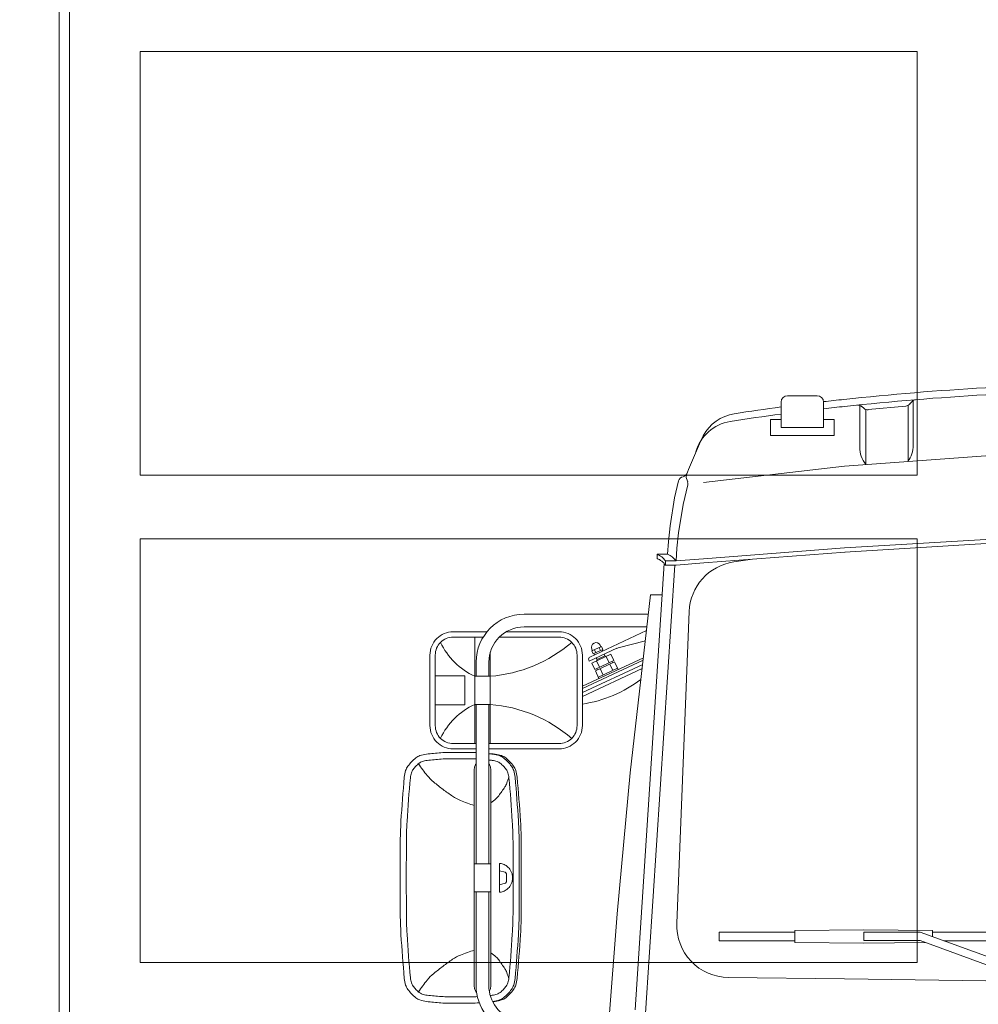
# Model space of a CAD drawing. Header units: metres. Extents: x -4 to 112, y -27 to 26.
# Tile 72 of 256: x 28.35 to 29.71, y 1.6 to 2.99. Entities that reach past the tile are written whole.
import ezdxf

# ---------------------------------------------------------------- set-up
doc = ezdxf.new("R2010")
doc.units = ezdxf.units.M
doc.header["$MEASUREMENT"] = 0
doc.layers.add('10 Wand außen', color=7, linetype='Continuous')
doc.layers.add('94 Genehmigungsplanung Bemaßung', color=7, linetype='Continuous')
doc.styles.add('ERSTELLTER_STIL_2', font='arial.ttf')
doc.dimstyles.new('ERSTELLTER_STIL__1', dxfattribs={"dimtxt": 0.25, "dimasz": 0.19, "dimexe": 0.18, "dimexo": 0.1, "dimgap": 0, "dimtad": 1, "dimtih": 1, "dimtoh": 1, "dimzin": 0, "dimdsep": 46, "dimtxsty": 'ERSTELLTER_STIL_2', "dimblk": 'ARROWHEAD_6', "dimblk1": 'ARROWHEAD_6', "dimblk2": 'ARROWHEAD_6', "dimcen": 0.09, "dimclrd": 7, "dimclre": 7, "dimclrt": 7, "dimazin": 0, "dimtfac": 1, "dimtdec": 4, "dimtmove": 0, "dimatfit": 3, "dimfxl": 1, "dimtolj": 1, "dimtzin": 0, "dimarcsym": 0})

# ---------------------------------------------------------------- blocks, each defined once
blk = doc.blocks.new('*D38', base_point=(27236.1321, 0))
at = {"layer": '94 Genehmigungsplanung Bemaßung', "color": 7, "linetype": 'Continuous', "lineweight": 13}
for p, q in [((17.3411, 9.2531), (17.3411, 9.6281)), ((58.1625, 9.2531), (58.1625, 9.6281)), ((17.4411, 9.5406), (17.2411, 9.3406)), ((58.0625, 9.3406), (58.2625, 9.5406)), ((17.1911, 9.4406), (17.3411, 9.4406)), ((17.3411, 9.4406), (58.1625, 9.4406)), ((58.1625, 9.4406), (58.3125, 9.4406))]:
    blk.add_line(p, q, dxfattribs=at)
at = {"layer": '94 Genehmigungsplanung Bemaßung', "color": 7, "lineweight": 13, "insert": (37.3228, 9.4906), "char_height": 0.25, "attachment_point": 7, "style": 'ERSTELLTER_STIL_2'}
blk.add_mtext('\\A1;{\\pql;\\fArial|b0|i0|c0|p0;\\W1.000000;40,82}', dxfattribs=at)
blk = doc.blocks.new('ARROWHEAD_6')
at = {"color": 0, "linetype": 'Continuous', "lineweight": 0}
for p, q in [((-0.5, -0.5), (0.5, 0.5)), ((0, 0), (-1, 0))]:
    blk.add_line(p, q, dxfattribs=at)

msp = doc.modelspace()

# ---------------------------------------------------------------- linework, layer by layer
at = {"color": 7, "linetype": 'Continuous', "lineweight": 13}
for p, q in [((29.4799, 2.462), (29.4379, 2.462)), ((29.6108, 2.4501), (29.6137, 2.4536)), ((29.6159, 2.4555), (29.6159, 2.3919)), ((29.4289, 2.4531), (29.4289, 2.4171)), ((29.4889, 2.4531), (29.4889, 2.4171)), ((29.5402, 2.4485), (29.5402, 2.3895)), ((29.5462, 2.4442), (29.5428, 2.4471)), ((29.5488, 2.4427), (29.5488, 2.3647)), ((29.6054, 2.4473), (29.5521, 2.4424)), ((29.6087, 2.4484), (29.6087, 2.3691)), ((29.4289, 2.4286), (29.414, 2.4286)), ((29.414, 2.4286), (29.414, 2.4056)), ((29.5038, 2.4286), (29.4889, 2.4286)), ((29.5038, 2.4286), (29.5038, 2.4056)), ((29.4889, 2.4171), (29.4289, 2.4171)), ((29.3186, 2.4052), (29.3146, 2.3975)), ((29.5038, 2.4056), (29.414, 2.4056)), ((29.3146, 2.3975), (29.2976, 2.3576)), ((29.5188, 2.3626), (29.7186, 2.3771)), ((29.2976, 2.3576), (29.295, 2.3501)), ((29.3191, 2.3394), (29.5188, 2.3626)), ((29.295, 2.3451), (29.2966, 2.3402)), ((29.2838, 2.3415), (29.2781, 2.3176)), ((29.2967, 2.3359), (29.2901, 2.3081)), ((29.2781, 2.3176), (29.2716, 2.2777)), ((29.2901, 2.3081), (29.2836, 2.2682)), ((29.2716, 2.2777), (29.2694, 2.2557)), ((29.2836, 2.2682), (29.2814, 2.2462)), ((29.7186, 2.2587), (29.5188, 2.2467)), ((29.2694, 2.2557), (29.2681, 2.2377)), ((29.2814, 2.2462), (29.2801, 2.2282)), ((29.5188, 2.2467), (29.3191, 2.2312)), ((29.7189, 2.2527), (29.5192, 2.2407)), ((29.2532, 2.2377), (29.2532, 2.2317)), ((29.2532, 2.2377), (29.2681, 2.2377)), ((29.3191, 2.2312), (29.2801, 2.2282)), ((29.5193, 2.2407), (29.3195, 2.2253)), ((29.3884, 2.2306), (29.3618, 2.2267)), ((29.2634, 2.2244), (29.2224, 1.5927)), ((29.2783, 2.2223), (29.2371, 1.588)), ((29.2652, 2.2282), (29.2652, 2.2223)), ((29.2652, 2.2282), (29.2801, 2.2282)), ((29.2652, 2.2223), (29.2804, 2.2223)), ((29.3195, 2.2253), (29.2804, 2.2223)), ((29.2442, 2.1802), (29.2152, 1.9281)), ((29.2442, 2.1802), (29.2606, 2.1802)), ((29.241, 2.1528), (29.0651, 2.1528)), ((29.2811, 1.7154), (29.2987, 2.1565)), ((29.239, 2.1348), (29.0651, 2.1348)), ((28.9952, 1.9696), (28.9952, 2.1204)), ((29.2384, 2.1295), (29.158, 2.0921)), ((29.1747, 2.107), (29.1611, 2.1007)), ((29.1713, 2.1054), (29.1732, 2.1014)), ((29.1727, 2.1089), (29.1738, 2.1066)), ((29.1747, 2.107), (29.1766, 2.1029)), ((29.2367, 2.1151), (29.1981, 2.1051)), ((29.0172, 1.9696), (29.0172, 2.0989)), ((29.2339, 2.0911), (29.1475, 2.0508)), ((29.1964, 2.1045), (29.1574, 2.0863)), ((29.188, 2.0962), (29.1609, 2.0835)), ((29.161, 2.1034), (29.162, 2.1011)), ((29.1611, 2.1007), (29.163, 2.0966)), ((29.1766, 2.1029), (29.163, 2.0966)), ((29.1648, 2.0952), (29.1639, 2.097)), ((29.1645, 2.1023), (29.1664, 2.0982)), ((29.1792, 2.0939), (29.1683, 2.0888)), ((29.1765, 2.1007), (29.1757, 2.1025)), ((29.1792, 2.0939), (29.1782, 2.096)), ((29.1855, 2.0839), (29.1813, 2.093)), ((29.1923, 2.0871), (29.188, 2.0962)), ((28.9972, 2.0849), (28.9972, 2.065)), ((29.0152, 2.0849), (29.0152, 2.065)), ((29.1475, 2.0475), (29.2335, 2.0876)), ((29.2329, 2.0818), (29.1475, 2.042)), ((29.1574, 2.0863), (29.1565, 2.0881)), ((29.1651, 2.0744), (29.1609, 2.0835)), ((29.1923, 2.0871), (29.1651, 2.0744)), ((29.1931, 2.0853), (29.1659, 2.0726)), ((29.1683, 2.0888), (29.1673, 2.0909)), ((29.1719, 2.0776), (29.1677, 2.0867)), ((29.1905, 2.0731), (29.1863, 2.0821)), ((29.1904, 2.084), (29.1895, 2.0858)), ((29.1982, 2.0744), (29.1931, 2.0853)), ((28.9393, 2.0655), (28.9812, 2.0655)), ((28.9812, 2.0245), (28.9812, 2.0655)), ((28.9952, 2.065), (29.0172, 2.065)), ((29.1475, 2.0365), (29.2322, 2.076)), ((29.171, 2.0618), (29.1659, 2.0726)), ((29.1687, 2.0739), (29.1678, 2.0757)), ((29.1973, 2.0762), (29.1702, 2.0636)), ((29.177, 2.0667), (29.1727, 2.0758)), ((28.9393, 2.0245), (28.9812, 2.0245)), ((28.9952, 2.025), (29.0172, 2.025)), ((28.9972, 2.025), (28.9972, 1.7995)), ((29.0152, 2.025), (29.0152, 1.7995)), ((29.0182, 1.9553), (29.0152, 1.9553)), ((28.9946, 1.9336), (28.9946, 1.6255)), ((29.0178, 1.9336), (29.0178, 1.6255)), ((29.2152, 1.9281), (29.1967, 1.7284)), ((29.0178, 1.7995), (28.9946, 1.7995)), ((29.0303, 1.8), (29.0303, 1.7591)), ((29.0303, 1.7896), (29.0382, 1.7874)), ((29.04, 1.785), (29.04, 1.7742)), ((29.0303, 1.7696), (29.0382, 1.7718)), ((29.0178, 1.7596), (28.9946, 1.7596)), ((28.9972, 1.7596), (28.9972, 1.6268)), ((29.0152, 1.7596), (29.0152, 1.6268)), ((29.1967, 1.7284), (29.1817, 1.5301)), ((29.4484, 1.7027), (29.3411, 1.7027)), ((29.3411, 1.7027), (29.3411, 1.6905)), ((29.5458, 1.706), (29.4484, 1.7051)), ((29.4484, 1.7051), (29.4484, 1.6881)), ((29.5458, 1.706), (29.6432, 1.7051)), ((29.6257, 1.7026), (29.5458, 1.7026)), ((29.5458, 1.7026), (29.5458, 1.6906)), ((29.6257, 1.7026), (29.7884, 1.6434)), ((29.6432, 1.7051), (29.6432, 1.6962)), ((29.6432, 1.7027), (29.7505, 1.7027)), ((29.4484, 1.6905), (29.3411, 1.6905)), ((29.5458, 1.6872), (29.4484, 1.6881)), ((29.6257, 1.6906), (29.5458, 1.6906)), ((29.5458, 1.6872), (29.6328, 1.688)), ((29.6257, 1.6906), (29.7846, 1.6328)), ((29.6591, 1.6905), (29.7505, 1.6905)), ((29.5188, 1.6365), (29.3541, 1.6385)), ((29.7186, 1.6335), (29.5188, 1.6365))]:
    msp.add_line(p, q, dxfattribs=at)
for points in [[(30.1073, 2.4902, 0.007101), (29.9178, 2.4839, 0.002483), (29.718, 2.4734, 0.012449), (29.5178, 2.4569, 0.002117), (29.4888, 2.4537)], [(30.0512, 2.4789, 0.00499), (29.9183, 2.4739, 0.002483), (29.7186, 2.4634, 0.012449), (29.5188, 2.447, 0.0022), (29.4889, 2.4436)], [(29.4289, 2.4462, 0.004879), (29.3626, 2.4366)], [(29.4289, 2.4361, 0.00533), (29.3567, 2.4256)], [(29.2652, 2.2282, 0.144009), (29.2532, 2.2377)], [(29.2652, 2.2223, 0.144009), (29.2532, 2.2317)], [(29.2801, 2.2282, 0.144009), (29.2681, 2.2377)], [(29.0125, 2.1279), (28.9647, 2.1279, 0.414214), (28.9318, 2.0949), (28.9318, 1.995, 0.414214), (28.9647, 1.9621), (28.9972, 1.9621)], [(29.0072, 2.1204), (28.9647, 2.1204, 0.414214), (28.9393, 2.0949), (28.9393, 1.995, 0.414214), (28.9647, 1.9696), (28.9972, 1.9696)], [(29.0152, 1.9621), (29.1146, 1.9621, 0.414214), (29.1475, 1.995), (29.1475, 2.0949, 0.414214), (29.1146, 2.1279), (29.0397, 2.1279)], [(29.0152, 1.9696), (29.1146, 1.9696, 0.414214), (29.14, 1.995), (29.14, 2.0949, 0.414214), (29.1146, 2.1204), (29.03, 2.1204)], [(28.9972, 1.9568, 0.011917), (28.9896, 1.9571, 0.00127), (28.9739, 1.9571, 0.00127), (28.9582, 1.9571, 0.017213), (28.9472, 1.9566, 0.009242), (28.9268, 1.9547)], [(29.021, 1.9547, 0.002623), (29.0152, 1.9553)], [(29.024, 1.9547, 0.002623), (29.0182, 1.9553)], [(28.9972, 1.9478, 0.012652), (28.9893, 1.9481, 0.00127), (28.9739, 1.9481, 0.00127), (28.9585, 1.9481, 0.017213), (28.9477, 1.9476, 0.009242), (28.9277, 1.9458)], [(28.9972, 1.941, 0.026115), (28.9958, 1.9388, 0.077175), (28.995, 1.9367, 0.0553), (28.9946, 1.9336)], [(29.02, 1.9458, 0.002246), (29.0152, 1.9463)], [(29.0178, 1.9336, 0.0553), (29.0174, 1.9367, 0.077175), (29.0166, 1.9388, 0.026115), (29.0152, 1.941)], [(28.9946, 1.6255, 0.0553), (28.995, 1.6224, 0.077175), (28.9958, 1.6203, 0.037077), (28.9979, 1.6172)], [(29.0158, 1.619, 0.015584), (29.0166, 1.6203, 0.077175), (29.0174, 1.6224, 0.0553), (29.0178, 1.6255)], [(28.9268, 1.6044, 0.009242), (28.9472, 1.6025, 0.017213), (28.9582, 1.6021, 0.00127), (28.9739, 1.602, 0.00127), (28.9896, 1.6021, 0.018888), (29.0017, 1.6026)], [(28.9277, 1.6133, 0.009242), (28.9477, 1.6115, 0.017213), (28.9585, 1.6111, 0.00127), (28.9739, 1.611, 0.00127), (28.9893, 1.6111, 0.015462), (28.999, 1.6114)], [(29.0171, 1.613, 0.001355), (29.02, 1.6133)], [(29.0206, 1.604, 0.001504), (29.024, 1.6044)]]:
    msp.add_lwpolyline(points, format="xyb", dxfattribs=at)
at = {"color": 7, "linetype": 'Continuous', "lineweight": 13, "flags": 128}
for points in [[(28.9268, 1.9547, 0.057491), (28.9176, 1.9526, 0.08083), (28.9118, 1.9493, 0.035038), (28.9058, 1.9439, 0.034038), (28.9006, 1.9376, 0.078452), (28.8974, 1.9314, 0.056603), (28.8955, 1.9219)], [(29.0523, 1.9219, 0.056603), (29.0503, 1.9314, 0.078452), (29.0472, 1.9376, 0.034038), (29.0419, 1.9439, 0.035038), (29.036, 1.9493, 0.08083), (29.0301, 1.9526, 0.057491), (29.021, 1.9547)], [(29.0552, 1.9219, 0.056603), (29.0533, 1.9314, 0.078452), (29.0502, 1.9376, 0.034038), (29.0449, 1.9439, 0.035038), (29.039, 1.9493, 0.08083), (29.0331, 1.9526, 0.057491), (29.024, 1.9547)], [(28.9277, 1.9458, 0.057491), (28.9208, 1.9442, 0.08083), (28.9164, 1.9417, 0.035038), (28.9119, 1.9376, 0.034038), (28.908, 1.9329, 0.078452), (28.9056, 1.9282, 0.056603), (28.9041, 1.9211)], [(28.9157, 1.9413, 0.030502), (28.9279, 1.9243, 0.048984), (28.9371, 1.9151, 0.011788), (28.9504, 1.9046, 0.011974), (28.9639, 1.895, 0.049768), (28.9751, 1.8889, 0.030748), (28.9946, 1.8821)], [(29.0436, 1.9211, 0.056603), (29.0422, 1.9282, 0.078452), (29.0398, 1.9329, 0.034038), (29.0358, 1.9376, 0.035038), (29.0314, 1.9417, 0.08083), (29.0269, 1.9442, 0.057491), (29.02, 1.9458)], [(28.8955, 1.9219, 0.007628), (28.8908, 1.86, 0.014381), (28.8897, 1.8271), (28.8896, 1.7796), (28.8897, 1.732, 0.014381), (28.8908, 1.6991, 0.007628), (28.8955, 1.6372)], [(28.9041, 1.9211, 0.007628), (28.8994, 1.8595, 0.014381), (28.8984, 1.8268), (28.8983, 1.7796), (28.8984, 1.7323, 0.014381), (28.8994, 1.6996, 0.007628), (28.9041, 1.6381)], [(29.0178, 1.8857, 0.029552), (29.0252, 1.8916, 0.048188), (29.0291, 1.8958, 0.011178), (29.0336, 1.9019, 0.011011), (29.0378, 1.9083, 0.047458), (29.0405, 1.9135, 0.029325), (29.0434, 1.9226)], [(29.0436, 1.6381, 0.007628), (29.0483, 1.6996, 0.014381), (29.0494, 1.7323), (29.0495, 1.7796), (29.0494, 1.8268, 0.014381), (29.0483, 1.8595, 0.007628), (29.0436, 1.9211)], [(29.0523, 1.6372, 0.007628), (29.057, 1.6991, 0.014381), (29.058, 1.732), (29.0581, 1.7796), (29.058, 1.8271, 0.014381), (29.057, 1.86, 0.007628), (29.0523, 1.9219)], [(29.0552, 1.6372, 0.007628), (29.06, 1.6991, 0.014381), (29.061, 1.732), (29.0611, 1.7796), (29.061, 1.8271, 0.014381), (29.06, 1.86, 0.007628), (29.0552, 1.9219)], [(29.0303, 1.7591, 0.054049), (29.0352, 1.76, 0.077228), (29.0384, 1.7616, 0.031609), (29.0426, 1.7649, 0.053756), (29.0447, 1.7673, 0.052048), (29.0469, 1.7711, 0.052179), (29.0482, 1.7752, 0.051461), (29.0486, 1.7796, 0.051461), (29.0482, 1.7839, 0.052179), (29.0469, 1.7881, 0.052048), (29.0447, 1.7918, 0.053756), (29.0426, 1.7942, 0.031609), (29.0384, 1.7976, 0.077228), (29.0352, 1.7991, 0.054049), (29.0303, 1.8)], [(29.04, 1.785, 0.053709), (29.0399, 1.7856, 0.075573), (29.0397, 1.786, 0.0313), (29.0394, 1.7865, 0.032148), (29.0391, 1.7869, 0.077683), (29.0388, 1.7871, 0.054482), (29.0382, 1.7874)], [(29.0382, 1.7718, 0.054482), (29.0388, 1.772, 0.077683), (29.0391, 1.7723, 0.032148), (29.0394, 1.7727, 0.0313), (29.0397, 1.7731, 0.075573), (29.0399, 1.7735, 0.053709), (29.04, 1.7742)], [(28.9946, 1.677, 0.030748), (28.9751, 1.6702, 0.049768), (28.9639, 1.6642, 0.011974), (28.9504, 1.6545, 0.011788), (28.9371, 1.6441, 0.048984), (28.9279, 1.6348, 0.030502), (28.9157, 1.6179)], [(29.0434, 1.6366, 0.029325), (29.0405, 1.6456, 0.047458), (29.0378, 1.6508, 0.011011), (29.0336, 1.6572, 0.011178), (29.0291, 1.6634, 0.048188), (29.0252, 1.6676, 0.029552), (29.0178, 1.6734)], [(28.8955, 1.6372, 0.056603), (28.8974, 1.6278, 0.078452), (28.9006, 1.6216, 0.034038), (28.9058, 1.6152, 0.035038), (28.9118, 1.6098, 0.08083), (28.9176, 1.6066, 0.057491), (28.9268, 1.6044)], [(28.9041, 1.6381, 0.056603), (28.9056, 1.6309, 0.078452), (28.908, 1.6263, 0.034038), (28.9119, 1.6215, 0.035038), (28.9164, 1.6174, 0.08083), (28.9208, 1.615, 0.057491), (28.9277, 1.6133)], [(29.02, 1.6133, 0.057491), (29.0269, 1.615, 0.08083), (29.0314, 1.6174, 0.035038), (29.0358, 1.6215, 0.034038), (29.0398, 1.6263, 0.078452), (29.0422, 1.6309, 0.056603), (29.0436, 1.6381)], [(29.021, 1.6044, 0.057491), (29.0301, 1.6066, 0.08083), (29.036, 1.6098, 0.035038), (29.0419, 1.6152, 0.034038), (29.0472, 1.6216, 0.078452), (29.0503, 1.6278, 0.056603), (29.0523, 1.6372)], [(29.024, 1.6044, 0.057491), (29.0331, 1.6066, 0.08083), (29.039, 1.6098, 0.035038), (29.0449, 1.6152, 0.034038), (29.0502, 1.6216, 0.078452), (29.0533, 1.6278, 0.056603), (29.0552, 1.6372)]]:
    msp.add_lwpolyline(points, format="xyb", dxfattribs=at)
at = {"color": 7, "linetype": 'Continuous', "lineweight": 13}
msp.add_lwpolyline([(29.0205, 1.6044), (29.021, 1.6044)], dxfattribs=at)
for centre, radius, start, end in [((29.4379, 2.4531), 0.00899, 90, 180), ((29.4799, 2.4531), 0.00899, 0, 90), ((29.6199, 2.4485), 0.00799, 94.7073, 140.2857), ((29.5377, 2.4409), 0.00799, 50.2857, 95.885), ((29.5514, 2.4503), 0.00799, 230.2857, 275.2857), ((29.6047, 2.4553), 0.00799, 275.2857, 320.2857), ((29.3659, 2.3664), 0.0599, 98.8787, 164.3991), ((29.3717, 2.3774), 0.0599, 98.753, 152.3005), ((29.5801, 2.3895), 0.0399, 180, 218.331), ((29.5759, 2.3919), 0.0399, 325.1485, 0), ((29.2916, 2.3396), 0.00799, 101.559, 166.6398), ((29.2884, 2.3553), 0.00799, 281.559, 341.0296), ((29.3026, 2.3475), 0.00799, 161.0296, 197.8677), ((29.2889, 2.3378), 0.00799, 346.6398, 17.8677), ((29.3725, 2.1536), 0.0739, 98.3379, 177.7254), ((29.0651, 2.0849), 0.0679, 90, 180), ((29.0651, 2.0849), 0.0499, 90, 180), ((29.037, 2.1557), 0.0999, 205.3342, 245.2591), ((29.002, 2.2641), 0.1997, 274.347, 310.8024), ((29.1669, 2.1061), 0.00649, 25, 205), ((29.2006, 2.0954), 0.00999, 104.5863, 115), ((29.1593, 2.0893), 0.003, 115, 205), ((29.1766, 2.0853), 0.00899, 58.749, 73.1897), ((29.1766, 2.0853), 0.00899, 156.8103, 171.251), ((29.1214, 2.2036), 0.1799, 278.34, 307.2799), ((29.037, 1.9343), 0.0999, 114.7409, 154.6658), ((29.002, 1.8258), 0.1997, 49.1976, 85.653), ((29.355, 1.7124), 0.0739, 177.7254, 269.2868), ((29.0651, 1.6268), 0.0679, 180, 255), ((29.0651, 1.6268), 0.0499, 180, 255)]:
    msp.add_arc(centre, radius, start, end, dxfattribs=at)
at = {"layer": '10 Wand außen', "color": 7, "linetype": 'Continuous', "lineweight": 13}
for p, q in [((28.4071, 4.444), (28.4071, 0)), ((28.4216, 4.4295), (28.4216, 0.0542)), ((28.5216, 2.9495), (28.5216, 2.3495)), ((29.6216, 2.9495), (28.5216, 2.9495)), ((29.6216, 2.3495), (29.6216, 2.9495)), ((28.5216, 2.3495), (29.6216, 2.3495)), ((28.5216, 2.2595), (28.5216, 1.6595)), ((29.6216, 2.2595), (28.5216, 2.2595)), ((29.6216, 1.6595), (29.6216, 2.2595)), ((28.5216, 1.6595), (29.6216, 1.6595))]:
    msp.add_line(p, q, dxfattribs=at)

# ---------------------------------------------------------------- dimensions: what is measured, and where the dimension line sits
at = {"layer": '94 Genehmigungsplanung Bemaßung', "color": 7, "linetype": 'Continuous', "lineweight": 13}
dim = msp.add_linear_dim(base=(58.1625, 9.4406), p1=(17.3411, 1.2), p2=(58.1625, -0.1), dimstyle='ERSTELLTER_STIL__1', dxfattribs=at)
dim.commit()
dim.dimension.update_dxf_attribs({"geometry": '*D38', "text_midpoint": (37.7416, 9.6156), "dimtype": 160})

doc.saveas('drawing.dxf')
